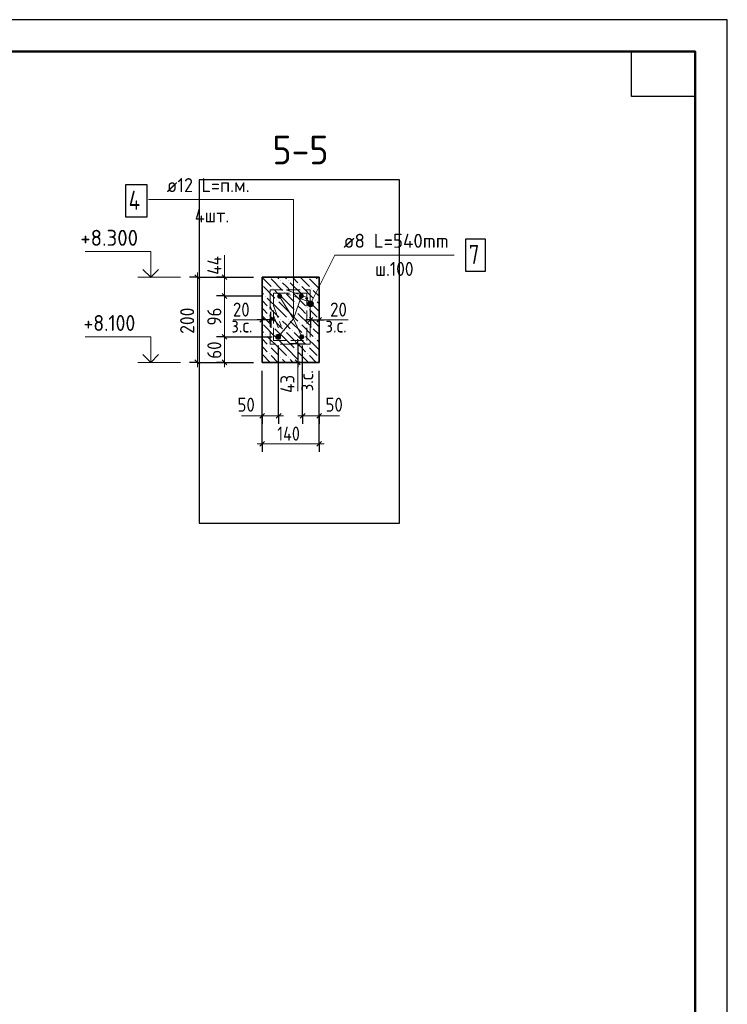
# Model space of a CAD drawing. Header units: millimetres. Extents: x 0 to 50400, y 0 to 35640.
# Tile 14 of 14: x 37118 to 50400, y 17142 to 35640. Entities that reach past the tile are written whole.
import ezdxf

# ---------------------------------------------------------------- set-up
doc = ezdxf.new("R2010")
doc.units = ezdxf.units.MM
doc.linetypes.add('______2', pattern=[324, 240, -84])
for name, color, linetype, lineweight in [('Standard', 7, 'Continuous', 25), ('ЖБ Перекрытие верхний уровень', 7, 'Continuous', 35), ('Размерная линия_ общее', 7, 'Continuous', 13), ('Тени', 7, 'Continuous', 13)]:
    doc.layers.add(name, color=color, linetype=linetype, lineweight=lineweight)
doc.layers.add('Поперечное армирование AW фон', color=7, linetype='______2', lineweight=13, true_color=0xa0a0a0)
doc.styles.add('ISOCPEUR', font='txt')

msp = doc.modelspace()

# ---------------------------------------------------------------- hatches: boundary and pattern name
at = {"layer": 'Standard', "linetype": 'Continuous', "lineweight": 13, "transparency": 33554687}
for points in [[(42632, 30303), (42549, 30345), (42530, 30324)], [(42623, 30329), (42575, 30353), (42549, 30345)], [(42623, 30329), (42549, 30345), (42632, 30303)], [(42575, 30353), (42623, 30329), (42602, 30348)], [(42627, 30276), (42530, 30324), (42525, 30296)], [(42627, 30276), (42525, 30296), (42608, 30255)], [(42608, 30255), (42525, 30296), (42533, 30270)], [(42632, 30303), (42530, 30324), (42627, 30276)], [(42608, 30255), (42533, 30270), (42582, 30246)], [(42582, 30246), (42533, 30270), (42554, 30251)]]:
    msp.add_hatch(color=7, dxfattribs=at).paths.add_polyline_path(points)
at = {"layer": 'ЖБ Перекрытие верхний уровень', "linetype": 'Continuous', "lineweight": 18, "transparency": 33554687}
for points in [[(41806, 30802), (41801, 30798), (41797, 30802)], [(42010, 30733), (42017, 30741), (42025, 30733), (42017, 30726)], [(42154, 30733), (42161, 30741), (42169, 30733), (42161, 30726)], [(42526, 30802), (42521, 30798), (42517, 30802)], [(42730, 30733), (42737, 30741), (42740, 30739), (42740, 30728), (42737, 30726)], [(41866, 30589), (41873, 30597), (41881, 30589), (41873, 30582)], [(42082, 30517), (42089, 30525), (42097, 30517), (42089, 30510)], [(42226, 30517), (42233, 30525), (42241, 30517), (42233, 30510)], [(42370, 30661), (42377, 30669), (42385, 30661), (42377, 30654)], [(42586, 30589), (42593, 30597), (42601, 30589), (42593, 30582)], [(41722, 30445), (41729, 30453), (41737, 30445), (41729, 30438)], [(41938, 30373), (41945, 30381), (41953, 30373), (41945, 30366)], [(42442, 30445), (42449, 30453), (42457, 30445), (42449, 30438)], [(42658, 30373), (42665, 30381), (42673, 30373), (42665, 30366)], [(41794, 30229), (41801, 30237), (41809, 30229), (41801, 30222)], [(42298, 30301), (42305, 30309), (42313, 30301), (42305, 30294)], [(42298, 30157), (42305, 30165), (42313, 30157), (42305, 30150)], [(42514, 30229), (42521, 30237), (42529, 30229), (42521, 30222)], [(41794, 30085), (41801, 30093), (41809, 30085), (41801, 30078)], [(42010, 30013), (42017, 30021), (42025, 30013), (42017, 30006)], [(42154, 30013), (42161, 30021), (42169, 30013), (42161, 30006)], [(42514, 30085), (42521, 30093), (42529, 30085), (42521, 30078)], [(42730, 30013), (42737, 30021), (42740, 30019), (42740, 30008), (42737, 30006)], [(41866, 29869), (41873, 29877), (41881, 29869), (41873, 29862)], [(42082, 29797), (42089, 29805), (42097, 29797), (42089, 29790)], [(42226, 29797), (42233, 29805), (42241, 29797), (42233, 29790)], [(42370, 29941), (42377, 29949), (42385, 29941), (42377, 29934)], [(42586, 29869), (42593, 29877), (42601, 29869), (42593, 29862)], [(41722, 29725), (41729, 29733), (41737, 29725), (41729, 29718)], [(41938, 29653), (41945, 29661), (41953, 29653), (41945, 29646)], [(42442, 29725), (42449, 29733), (42457, 29725), (42449, 29718)], [(42658, 29653), (42665, 29661), (42673, 29653), (42665, 29646)], [(41794, 29509), (41801, 29517), (41809, 29509), (41801, 29502)], [(42298, 29581), (42305, 29589), (42313, 29581), (42305, 29574)], [(42298, 29437), (42305, 29445), (42313, 29437), (42305, 29430)], [(42514, 29509), (42521, 29517), (42529, 29509), (42521, 29502)], [(41794, 29365), (41801, 29373), (41809, 29365), (41801, 29358)], [(42010, 29293), (42017, 29301), (42025, 29293), (42017, 29286)], [(42154, 29293), (42161, 29301), (42169, 29293), (42161, 29286)], [(42370, 29221), (42377, 29229), (42385, 29221), (42377, 29214)], [(42514, 29365), (42521, 29373), (42529, 29365), (42521, 29358)], [(42730, 29293), (42737, 29301), (42740, 29299), (42740, 29288), (42737, 29286)]]:
    msp.add_hatch(color=7, dxfattribs=at).paths.add_polyline_path(points, flags=16)
at = {"layer": 'Тени', "linetype": 'Continuous', "lineweight": 13, "transparency": 33554687}
for points in [[(42046, 30444), (42042, 30463), (42032, 30478), (42016, 30489), (41998, 30492), (41980, 30489), (41964, 30478), (41954, 30463), (41950, 30444), (41954, 30426), (41964, 30410), (41980, 30400), (41998, 30396), (42016, 30400), (42032, 30410), (42042, 30426)], [(42452, 30449), (42449, 30468), (42438, 30483), (42423, 30494), (42404, 30497), (42386, 30494), (42370, 30483), (42360, 30468), (42356, 30449), (42360, 30431), (42370, 30415), (42386, 30405), (42404, 30401), (42423, 30405), (42438, 30415), (42449, 30431)], [(42016, 29680), (42012, 29698), (42002, 29714), (41986, 29724), (41968, 29728), (41949, 29724), (41934, 29714), (41923, 29698), (41920, 29680), (41923, 29661), (41934, 29646), (41949, 29635), (41968, 29632), (41986, 29635), (42002, 29646), (42012, 29661)], [(42460, 29680), (42456, 29698), (42446, 29714), (42430, 29724), (42412, 29728), (42394, 29724), (42378, 29714), (42368, 29698), (42364, 29680), (42368, 29661), (42378, 29646), (42394, 29635), (42412, 29632), (42430, 29635), (42446, 29646), (42456, 29661)]]:
    msp.add_hatch(color=7, dxfattribs=at).paths.add_polyline_path(points)

# ---------------------------------------------------------------- linework, layer by layer
at = {"layer": 'Standard', "color": 7, "linetype": 'Continuous', "lineweight": 35, "transparency": 33554687}
for p, q in [((49800, 33120), (49800, 24600)), ((49800, 32640), (49800, 24120))]:
    msp.add_line(p, q, dxfattribs=at)
at = {"layer": 'Standard', "color": 7, "linetype": 'Continuous', "lineweight": 50, "transparency": 33554687}
msp.add_line((49800, 32520), (49800, 27840), dxfattribs=at)
at = {"layer": 'Standard', "color": 7, "linetype": 'Continuous', "lineweight": 13, "transparency": 33554687}
for p, q in [((40963, 30802), (40963, 31218)), ((39337, 30802), (40137, 30802)), ((42602, 30348), (42602, 30348)), ((42530, 30324), (42530, 30324)), ((42554, 30251), (42554, 30251)), ((42627, 30276), (42627, 30276)), ((41668, 30002), (41124, 30002)), ((42740, 30002), (43284, 30002)), ((39337, 29202), (40137, 29202)), ((42336, 28658), (42336, 29202)), ((41668, 28197), (41284, 28197)), ((42739, 28197), (43123, 28197))]:
    msp.add_line(p, q, dxfattribs=at)
at = {"layer": 'Standard', "color": 7, "linetype": 'Continuous', "lineweight": 25, "transparency": 33554687}
for points in [[(0, 0), (50400, 0), (50400, 35640), (0, 35640), (0, 0)], [(49800, 35040), (49800, 34200), (48600, 34200), (48600, 35040), (49800, 35040)]]:
    msp.add_lwpolyline(points, close=True, dxfattribs=at)
at = {"layer": 'Standard', "color": 7, "linetype": 'Continuous', "lineweight": 50, "transparency": 33554687}
msp.add_lwpolyline([(2400, 35040), (49800, 35040), (49800, 600), (2400, 600), (2400, 35040)], close=True, dxfattribs=at)
at = {"layer": 'Standard', "color": 254, "linetype": 'Continuous', "lineweight": 25, "true_color": 0xc4c4ff, "transparency": 33554687}
msp.add_lwpolyline([(40486, 26178), (44246, 26178), (44246, 32634), (40486, 32634), (40486, 26178)], dxfattribs=at)
at = {"layer": 'Standard', "color": 7, "linetype": 'Continuous', "lineweight": 13, "transparency": 33554687}
for points in [[(41968, 29680), (42255, 30019), (42255, 32259), (39535, 32259)], [(39577, 30802), (39577, 31282), (38349, 31282)], [(45276, 31214), (43036, 31214), (42578, 30300)], [(41978, 30472), (42255, 30019), (42412, 29680), (42255, 30019), (42412, 30472)], [(39577, 29202), (39577, 29682), (38349, 29682)]]:
    msp.add_lwpolyline(points, dxfattribs=at)
at = {"layer": 'Standard', "color": 7, "linetype": 'Continuous', "lineweight": 35, "transparency": 33554687}
for points in [[(39722, 30947), (39577, 30802), (39431, 30947)], [(39722, 29347), (39577, 29202), (39431, 29347)]]:
    msp.add_lwpolyline(points, dxfattribs=at)
at = {"layer": 'Standard', "color": 7, "linetype": 'Continuous', "lineweight": 13, "transparency": 33554687}
msp.add_circle((42578, 30300), 54, dxfattribs=at)
at = {"layer": 'Standard', "color": 7, "linetype": 'Continuous', "lineweight": 18, "transparency": 33554687}
msp.add_circle((41968, 29680), 48, dxfattribs=at)
at = {"layer": 'ЖБ Перекрытие верхний уровень', "color": 7, "linetype": 'Continuous', "lineweight": 35, "transparency": 33554687}
for p, q in [((41668, 30802), (41668, 29202)), ((42740, 30802), (41668, 30802)), ((42740, 29202), (42740, 30802)), ((41668, 29202), (42740, 29202))]:
    msp.add_line(p, q, dxfattribs=at)
at = {"layer": 'ЖБ Перекрытие верхний уровень', "color": 9, "linetype": 'Continuous', "lineweight": 18, "true_color": 0xc7c7c7, "transparency": 33554687}
for p, q in [((41668, 30795), (41837, 30625)), ((41837, 30769), (42053, 30553)), ((41949, 30802), (41981, 30769)), ((42093, 30802), (42125, 30769)), ((42237, 30802), (42341, 30697)), ((42381, 30802), (42557, 30625)), ((42557, 30769), (42740, 30587)), ((42669, 30802), (42701, 30769)), ((41693, 30625), (41909, 30409)), ((42125, 30337), (41909, 30553)), ((42125, 30625), (42053, 30697)), ((42197, 30553), (42125, 30625)), ((42197, 30697), (42413, 30481)), ((42413, 30625), (42629, 30409)), ((42740, 30443), (42629, 30553)), ((41668, 30507), (41693, 30481)), ((41668, 30363), (41765, 30265)), ((41981, 30193), (41765, 30409)), ((42125, 30481), (42269, 30337)), ((42269, 30481), (42485, 30265)), ((42701, 30193), (42485, 30409)), ((41693, 30193), (41668, 30219)), ((41765, 30121), (41693, 30193)), ((41837, 30193), (41981, 30049)), ((41981, 30337), (42125, 30193)), ((41981, 30193), (42125, 30049)), ((42125, 30337), (42269, 30193)), ((42125, 30193), (42341, 29977)), ((42413, 30193), (42341, 30265)), ((42485, 30121), (42413, 30193)), ((42557, 30193), (42701, 30049)), ((42701, 30337), (42740, 30299)), ((42701, 30193), (42740, 30155)), ((41668, 30075), (41837, 29905)), ((41837, 30049), (42053, 29833)), ((42125, 29905), (42053, 29977)), ((42197, 29977), (42413, 29761)), ((42341, 30121), (42557, 29905)), ((42557, 30049), (42740, 29867)), ((41668, 29787), (41693, 29761)), ((41693, 29905), (41909, 29689)), ((42125, 29617), (41909, 29833)), ((42197, 29833), (42125, 29905)), ((42413, 29905), (42629, 29689)), ((42740, 29723), (42629, 29833)), ((41668, 29643), (41765, 29545)), ((41981, 29473), (41765, 29689)), ((41981, 29617), (42125, 29473)), ((42125, 29761), (42269, 29617)), ((42125, 29617), (42269, 29473)), ((42269, 29761), (42485, 29545)), ((42701, 29473), (42485, 29689)), ((42701, 29617), (42740, 29579)), ((41693, 29473), (41668, 29499)), ((41765, 29401), (41693, 29473)), ((41837, 29473), (41981, 29329)), ((41981, 29473), (42125, 29329)), ((42125, 29473), (42341, 29257)), ((42413, 29473), (42341, 29545)), ((42485, 29401), (42413, 29473)), ((42557, 29473), (42701, 29329)), ((42701, 29473), (42740, 29435)), ((41668, 29355), (41821, 29202)), ((41837, 29329), (41965, 29202)), ((42109, 29202), (42053, 29257)), ((42197, 29257), (42253, 29202)), ((42341, 29401), (42541, 29202)), ((42557, 29329), (42685, 29202))]:
    msp.add_line(p, q, dxfattribs=at)
at = {"layer": 'Поперечное армирование AW фон', "color": 7, "linetype": 'Continuous', "lineweight": 25, "transparency": 33554687}
msp.add_lwpolyline([(45489, 30917), (45861, 30917), (45861, 31517), (45489, 31517), (45489, 30917)], dxfattribs=at)
at = {"layer": 'Поперечное армирование AW фон', "color": 253, "linetype": '______2', "lineweight": 13, "true_color": 0xa0a0a0, "transparency": 33554687}
msp.add_lwpolyline([(41967, 29859), (41820, 30262), (41820, 30563), (42572, 30563), (42572, 29547), (41820, 29547), (41820, 30563), (42121, 30563), (42524, 30416), (42503, 30356), (42110, 30499), (41884, 30499), (41884, 29611), (42508, 29611), (42508, 30499), (41884, 30499), (41884, 30273), (42027, 29880), (41967, 29859)], dxfattribs=at)
at = {"layer": 'Размерная линия_ общее', "color": 253, "linetype": 'Continuous', "lineweight": -3, "true_color": 0xa0a0a0, "transparency": 33554687}
for p, q in [((40453, 30802), (40303, 30802)), ((40453, 30802), (40603, 30802)), ((40453, 30802), (41508, 30802)), ((40963, 30802), (40813, 30802)), ((40963, 30802), (41113, 30802)), ((40963, 30802), (41508, 30802)), ((40963, 30450), (40813, 30450)), ((40963, 30450), (41113, 30450)), ((40963, 30450), (41684, 30450)), ((41668, 30002), (41668, 30152)), ((41668, 30002), (41668, 29852)), ((41830, 30002), (41830, 30152)), ((41830, 30002), (41830, 29852)), ((42578, 30002), (42578, 30152)), ((42578, 30002), (42578, 29852)), ((42740, 30002), (42740, 30152)), ((42740, 30002), (42740, 29852)), ((40963, 29682), (40813, 29682)), ((40963, 29682), (41113, 29682)), ((42336, 29550), (42186, 29550)), ((42336, 29550), (42486, 29550)), ((42429, 28197), (42429, 29520)), ((40453, 29202), (40303, 29202)), ((40453, 29202), (40603, 29202)), ((40453, 29202), (41508, 29202)), ((40963, 29202), (40813, 29202)), ((40963, 29202), (41113, 29202)), ((40963, 29202), (41508, 29202)), ((42336, 29202), (42186, 29202)), ((42336, 29202), (42486, 29202)), ((41668, 27671), (41668, 29042)), ((42739, 28197), (42739, 29042)), ((41668, 28197), (41668, 28347)), ((41978, 28197), (41978, 28347)), ((42429, 28197), (42429, 28347)), ((42739, 28197), (42739, 28347)), ((41668, 28197), (41668, 28047)), ((41978, 28197), (41978, 28047)), ((42429, 28197), (42429, 28047)), ((42739, 28197), (42739, 28047)), ((41668, 27671), (41668, 27821)), ((42740, 27671), (42740, 27821)), ((41668, 27671), (41668, 27521)), ((42740, 27671), (42740, 27521))]:
    msp.add_line(p, q, dxfattribs=at)
at = {"layer": 'Размерная линия_ общее', "color": 7, "linetype": 'Continuous', "lineweight": 25, "transparency": 33554687}
for p, q in [((40498, 30757), (40408, 30847)), ((41008, 30757), (40918, 30847)), ((41008, 30405), (40918, 30495)), ((41713, 30047), (41623, 29957)), ((41875, 30047), (41785, 29957)), ((42533, 29957), (42623, 30047)), ((42695, 29957), (42785, 30047)), ((41008, 29637), (40918, 29727)), ((42291, 29595), (42381, 29505)), ((40498, 29157), (40408, 29247)), ((41008, 29157), (40918, 29247)), ((42291, 29247), (42381, 29157)), ((41623, 28152), (41713, 28242)), ((41933, 28152), (42023, 28242)), ((42474, 28242), (42384, 28152)), ((42784, 28242), (42694, 28152)), ((41623, 27626), (41713, 27716)), ((42695, 27626), (42785, 27716))]:
    msp.add_line(p, q, dxfattribs=at)
at = {"layer": 'Размерная линия_ общее', "color": 7, "linetype": 'Continuous', "lineweight": 13, "transparency": 33554687}
for p, q in [((40453, 30802), (40453, 30892)), ((40963, 30802), (40963, 30892)), ((40963, 30450), (40963, 30802)), ((40963, 29682), (40963, 30450)), ((40963, 29202), (40963, 29682)), ((40453, 29202), (40453, 29112)), ((40963, 29202), (40963, 29112)), ((41668, 28197), (41578, 28197)), ((41668, 28197), (41978, 28197)), ((41978, 28197), (42068, 28197)), ((42429, 28197), (42339, 28197)), ((42739, 28197), (42429, 28197)), ((42739, 28197), (42829, 28197)), ((41668, 27671), (41578, 27671)), ((41668, 27671), (42740, 27671)), ((42740, 27671), (42830, 27671))]:
    msp.add_line(p, q, dxfattribs=at)
at = {"layer": 'Размерная линия_ общее', "color": 7, "linetype": 'Continuous', "lineweight": -3, "transparency": 33554687}
for p, q in [((41668, 30002), (41578, 30002)), ((41830, 30002), (41668, 30002)), ((41830, 30002), (41920, 30002)), ((42578, 30002), (42488, 30002)), ((42578, 30002), (42740, 30002)), ((42740, 30002), (42830, 30002)), ((42336, 29550), (42336, 29640)), ((42336, 29550), (42336, 29202)), ((42336, 29202), (42336, 29112))]:
    msp.add_line(p, q, dxfattribs=at)
at = {"layer": 'Размерная линия_ общее', "color": 7, "linetype": 'Continuous', "lineweight": 13, "transparency": 33554687}
msp.add_lwpolyline([(40453, 29202), (40453, 29634), (40453, 29634), (40453, 30802)], dxfattribs=at)
at = {"layer": 'Размерная линия_ общее', "color": 253, "linetype": 'Continuous', "lineweight": -3, "true_color": 0xa0a0a0, "transparency": 33554687}
for points in [[(40963, 29682), (41609, 29682), (41609, 29682), (41858, 29682)], [(41978, 28197), (41978, 28886), (41978, 28886), (41978, 29520)], [(41668, 28197), (41668, 28638), (41668, 28638), (41668, 29042)], [(42740, 27671), (42740, 28465), (42740, 28465), (42740, 29042)]]:
    msp.add_lwpolyline(points, dxfattribs=at)
at = {"layer": 'Тени', "color": 7, "linetype": 'Continuous', "lineweight": 25, "transparency": 33554687}
msp.add_lwpolyline([(39103, 31935), (39511, 31935), (39511, 32535), (39103, 32535), (39103, 31935)], dxfattribs=at)

# ---------------------------------------------------------------- texts
at = {"layer": 'Standard', "color": 7, "linetype": 'Continuous', "lineweight": 50, "transparency": 33554687, "insert": (41863, 32922), "char_height": 540, "width": 1379.43, "attachment_point": 7, "style": 'ISOCPEUR'}
msp.add_mtext('\\W0.91;5-5', dxfattribs=at)
at = {"layer": 'Standard', "color": 7, "linetype": 'Continuous', "lineweight": 25, "transparency": 33554687, "attachment_point": 7, "style": 'ISOCPEUR'}
for s, insert, char_height, width in [('\\W0.94;4шт.', (40404, 31830), 264, 888.74), ('\\W0.95;+8.300', (38255, 31392), 300, 1281.44), ('\\W0.90;+8.100', (38315, 29792), 300, 1214.13)]:
    msp.add_mtext(s, dxfattribs=dict(at, insert=insert, char_height=char_height, width=width))
at = {"layer": 'Поперечное армирование AW фон', "color": 7, "linetype": 'Continuous', "lineweight": 13, "transparency": 33554687, "attachment_point": 7, "style": 'ISOCPEUR'}
for s, insert, char_height, width in [('\\W0.98;ø8 L=540mm ', (43196, 31354), 264, 2292.72), ('\\W0.78;7', (45549, 31049), 360, 391.68)]:
    msp.add_mtext(s, dxfattribs=dict(at, insert=insert, char_height=char_height, width=width))
at = {"layer": 'Поперечное армирование AW фон', "color": 7, "linetype": '______2', "lineweight": 13, "transparency": 33554687, "insert": (43790, 30826), "char_height": 264, "width": 1095.47, "attachment_point": 7, "style": 'ISOCPEUR'}
msp.add_mtext('\\W0.90;ш.100 ', dxfattribs=at)
at = {"layer": 'Размерная линия_ общее', "color": 7, "linetype": 'Continuous', "lineweight": 25, "transparency": 33554687, "char_height": 264, "attachment_point": 7, "rotation": 90, "style": 'ISOCPEUR'}
for s, insert, width in [('\\W0.89;44', (40903, 30847), 539.47), ('\\W0.91;200', (40393, 29738), 674.39), ('\\W0.87;96', (40903, 29895), 484.71), ('\\W0.87;60', (40903, 29271), 484.73), ('\\W0.90;з.с.', (42628, 28657), 607.14), ('\\W0.88;43', (42276, 28628), 512.16)]:
    msp.add_mtext(s, dxfattribs=dict(at, insert=insert, width=width))
at = {"layer": 'Размерная линия_ общее', "color": 7, "linetype": 'Continuous', "lineweight": 25, "transparency": 33554687, "char_height": 264, "attachment_point": 7, "style": 'ISOCPEUR'}
for s, insert, width in [('\\W0.87;20', (41120, 30062), 484.71), ('\\W0.87;20', (42945, 30062), 484.71), ('\\W0.90;з.с.', (41089, 29762), 607.12), ('\\W0.90;з.с.', (42857, 29762), 607.12), ('\\W0.87;50', (41206, 28275), 484.72), ('\\W0.87;50', (42858, 28275), 484.71), ('\\W0.83;140', (41953, 27731), 637.7)]:
    msp.add_mtext(s, dxfattribs=dict(at, insert=insert, width=width))
at = {"layer": 'Тени', "color": 7, "linetype": 'Continuous', "lineweight": 13, "transparency": 33554687, "attachment_point": 7, "style": 'ISOCPEUR'}
for s, insert, char_height, width in [('\\W0.94;ø12 L=п.м. ', (39879, 32400), 264, 1918.98), ('\\W0.80;4', (39163, 32067), 360, 431.8)]:
    msp.add_mtext(s, dxfattribs=dict(at, insert=insert, char_height=char_height, width=width))

doc.saveas('drawing.dxf')
